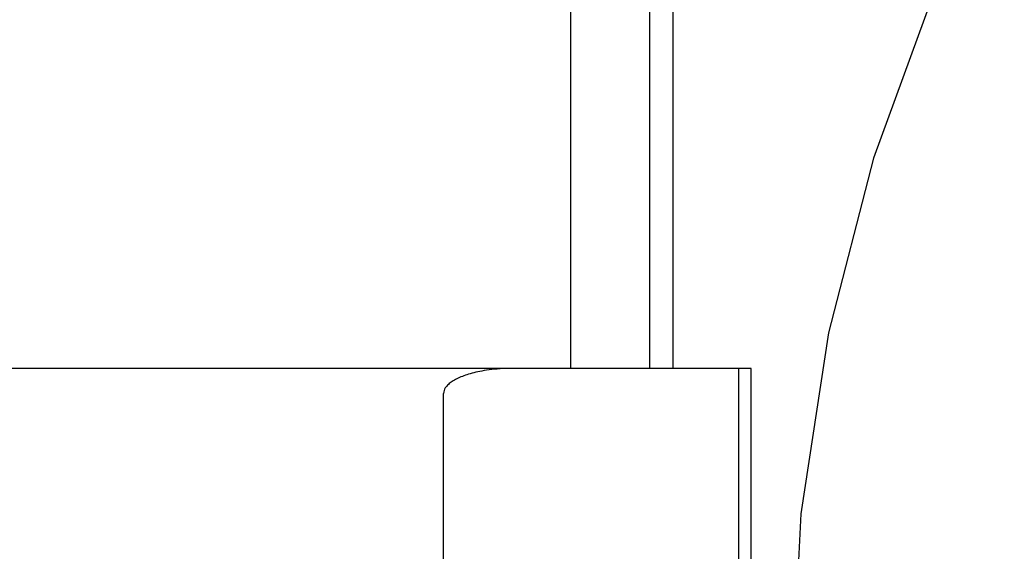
# Model space of a CAD drawing. Header units: inches. Extents: x 0 to 243, y 0 to 157.
# Tile 18 of 63: x 84.6215 to 84.7564, y 80.8375 to 80.9104. Entities that reach past the tile are written whole.
import ezdxf

# ---------------------------------------------------------------- set-up
doc = ezdxf.new("R2010")
doc.units = ezdxf.units.IN
doc.header["$LTSCALE"] = 13.357143
doc.header["$MEASUREMENT"] = 0
doc.linetypes.add('HIDDEN', pattern=[0.2, 0.1, -0.1])
doc.layers.add('DEFAULT_2', color=8, linetype='HIDDEN')

msp = doc.modelspace()

# ---------------------------------------------------------------- linework, layer by layer
at = {"layer": 'DEFAULT_2', "color": 8, "linetype": 'HIDDEN'}
for p, q in [((84.69696, 81.0188), (84.69696, 80.86255)), ((84.70776, 81.0188), (84.70776, 80.86255)), ((84.71097, 81.0188), (84.71097, 80.86255)), ((84.72172, 80.86255), (84.24428, 80.86255)), ((84.72001, 80.48755), (84.72001, 80.86255)), ((84.72172, 80.48755), (84.72172, 80.86255)), ((84.67954, 80.49098), (84.67954, 80.85912))]:
    msp.add_line(p, q, dxfattribs=at)
msp.add_lwpolyline([(84.68919, 80.86255), (84.68869, 80.86255), (84.68821, 80.86253), (84.68776, 80.86251), (84.68733, 80.86249), (84.68692, 80.86246), (84.68653, 80.86242), (84.68615, 80.86238), (84.6858, 80.86234), (84.68546, 80.86229), (84.68513, 80.86224), (84.68482, 80.86219), (84.68453, 80.86213), (84.68424, 80.86207), (84.68397, 80.86201), (84.68371, 80.86195), (84.68346, 80.86189), (84.68322, 80.86182), (84.68299, 80.86175), (84.68276, 80.86168), (84.68254, 80.86161), (84.68233, 80.86153), (84.68213, 80.86145), (84.68193, 80.86137), (84.68174, 80.86129), (84.68155, 80.86121), (84.68138, 80.86112), (84.68121, 80.86103), (84.68105, 80.86094), (84.68089, 80.86085), (84.68074, 80.86076), (84.6806, 80.86066), (84.68047, 80.86056), (84.68034, 80.86046), (84.68022, 80.86035), (84.6801, 80.86024), (84.67999, 80.86012), (84.67988, 80.85999), (84.67978, 80.85986), (84.67969, 80.8597), (84.67962, 80.85953), (84.67957, 80.85934), (84.67954, 80.85912)], dxfattribs=at)
msp.add_arc((84.97722, 80.81705), 0.25, 90, 270, dxfattribs=at)

doc.saveas('drawing.dxf')
